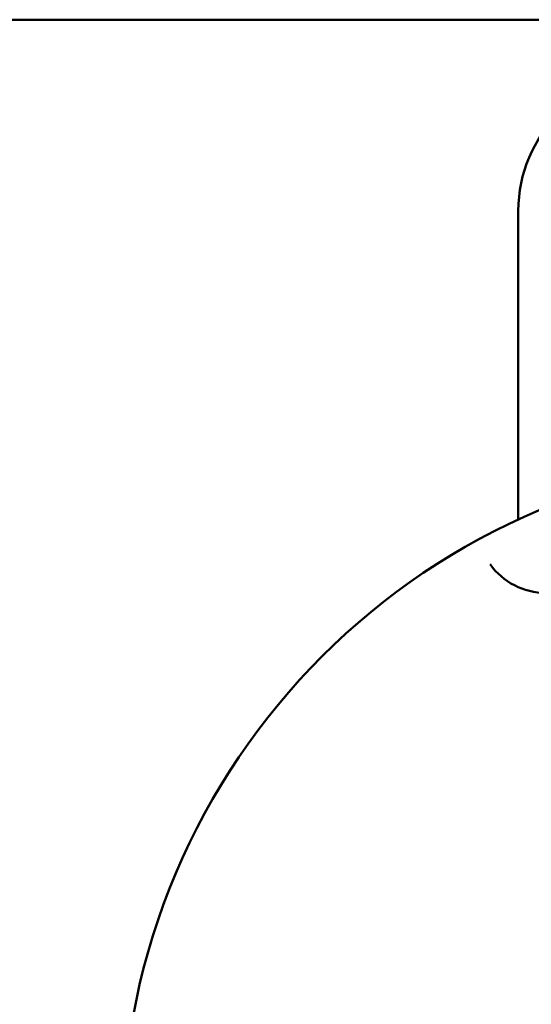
# Model space of a CAD drawing. Header units: millimetres. Extents: x 123 to 2417, y 726 to 3130.
# Tile 155 of 196: x 1369 to 1406, y 786 to 858. Entities that reach past the tile are written whole.
import ezdxf

# ---------------------------------------------------------------- set-up
doc = ezdxf.new("R2010")
doc.units = ezdxf.units.MM
doc.header["$LTSCALE"] = 12
doc.layers.add('Widoczne (ISO)', color=7, linetype='Continuous', lineweight=50)

msp = doc.modelspace()

# ---------------------------------------------------------------- linework, layer by layer
at = {"layer": 'Widoczne (ISO)'}
for p, q in [((1203.939, 858.315), (1419.539, 858.315)), ((1405.039, 844.317), (1405.039, 821.693))]:
    msp.add_line(p, q, dxfattribs=at)
msp.add_circle((1426.039, 776.317), 50, dxfattribs=at)
for centre, radius, start, end in [((1415.039, 844.317), 10, 90, 180), ((1407.039, 821.317), 5, 215.54395, 270), ((1426.039, 770.317), 22.5, 130.21496, 49.78504)]:
    msp.add_arc(centre, radius, start, end, dxfattribs=at)

doc.saveas('drawing.dxf')
